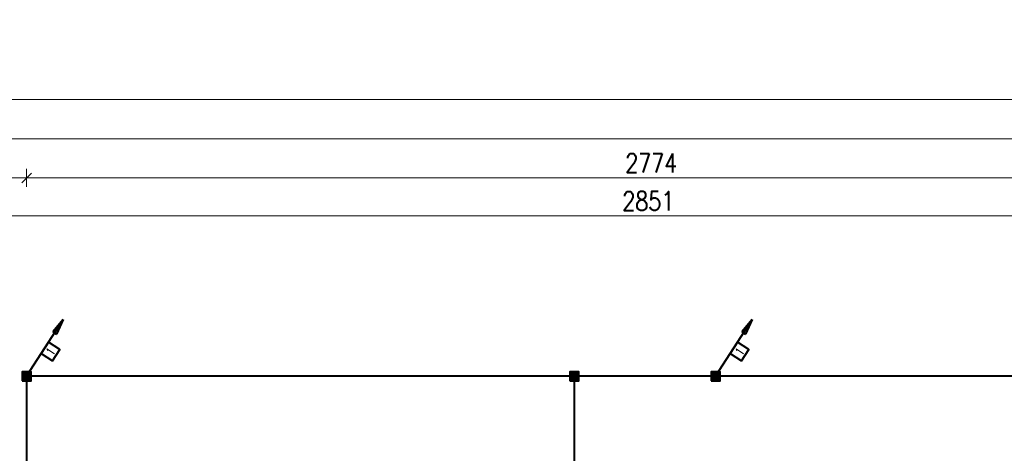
# Model space of a CAD drawing. Header units: millimetres. Extents: x -7955266 to 72030, y -46136 to 9299934.
# Tile 162 of 203: x -5129924 to -5108062, y 6633842 to 6643470. Entities that reach past the tile are written whole.
import ezdxf
from ezdxf.enums import TextEntityAlignment as Align

# ---------------------------------------------------------------- set-up
doc = ezdxf.new("R2010")
doc.units = ezdxf.units.MM
doc.header["$LTSCALE"] = 10
for name, color, linetype, lineweight in [('!XREF', 8, 'Continuous', 5), ('IE_ATRYBUTY_ BLOCK_1', 7, 'Continuous', 25), ('IE_ATRYBUTY_ BLOCK_2', 7, 'Continuous', 18), ('IE_zwody', 140, 'Continuous', 40), ('XREF_E_PRZ24002_rzut dachu$0$0-DACH-ISTN', 8, 'Continuous', 5), ('XREF_E_PRZ24002_rzut dachu$0$DO-HALA-WYMIAR', 8, 'Continuous', 5)]:
    doc.layers.add(name, color=color, linetype=linetype, lineweight=lineweight)
doc.styles.add('ROMANS', font='romans.shx', dxfattribs={"width": 0.8})
doc.styles.add('XREF_E_PRZ24002_rzut dachu$0$CP_ATTR', font='ROMANS.SHX')
doc.styles.add('XREF_E_PRZ24002_rzut dachu$0$ROMANS', font='romans.shx', dxfattribs={"width": 0.8})
doc.dimstyles.new('XREF_E_PRZ24002_rzut dachu$0$STANDARD', dxfattribs={"dimscale": 1.4, "dimtxt": 21, "dimasz": 0.5, "dimexe": 0.2, "dimexo": 0.1, "dimgap": 6, "dimtad": 1, "dimdec": 1, "dimrnd": 0.5, "dimzin": 12, "dimdsep": 46, "dimtxsty": 'XREF_E_PRZ24002_rzut dachu$0$ROMANS', "dimblk1": 'XREF_E_PRZ24002_rzut dachu$0$Q', "dimblk2": 'XREF_E_PRZ24002_rzut dachu$0$Q', "dimsah": 1, "dimcen": 0.5, "dimse1": 1, "dimse2": 1, "dimclrd": 8, "dimclre": 8, "dimclrt": 7, "dimadec": 0, "dimazin": 0, "dimtfac": 1, "dimtdec": 1, "dimtix": 1, "dimtmove": 2, "dimatfit": 3, "dimldrblk": 'XREF_E_PRZ24002_rzut dachu$0$Q', "dimfxl": 1, "dimtolj": 1, "dimtzin": 12, "dimarcsym": 0})

# ---------------------------------------------------------------- blocks, each defined once
blk = doc.blocks.new('XREF_E_PRZ24002_rzut dachu$0$Q')
for p, q in [((10.6, 10.6), (-10.6, -10.6)), ((0, 20), (0, -20))]:
    blk.add_line(p, q)
blk = doc.blocks.new('*D272')
at = {"layer": 'XREF_E_PRZ24002_rzut dachu$0$DO-HALA-WYMIAR', "color": 8, "lineweight": -2, "transparency": 16777216}
blk.add_line((-268482.7, 269001.4), (-276865.7, 269001.4), dxfattribs=at)
at = {"layer": 'XREF_E_PRZ24002_rzut dachu$0$DO-HALA-WYMIAR', "color": 8, "linetype": 'ByBlock', "lineweight": -2, "transparency": 16777216, "rotation": 180}
blk.add_blockref('XREF_E_PRZ24002_rzut dachu$0$Q', (-276866.7, 269001.4), dxfattribs=at)
at = {"layer": 'XREF_E_PRZ24002_rzut dachu$0$DO-HALA-WYMIAR', "color": 8, "linetype": 'ByBlock', "lineweight": -2, "transparency": 16777216}
blk.add_blockref('XREF_E_PRZ24002_rzut dachu$0$Q', (-268481.7, 269001.4), dxfattribs=at)
at = {"layer": 'XREF_E_PRZ24002_rzut dachu$0$DO-HALA-WYMIAR', "color": 7, "transparency": 16777216, "insert": (-272674.2, 269034.4), "char_height": 42, "attachment_point": 5, "style": 'XREF_E_PRZ24002_rzut dachu$0$ROMANS'}
blk.add_mtext('\\A1;8385', dxfattribs=at)
blk = doc.blocks.new('*D273')
at = {"layer": 'XREF_E_PRZ24002_rzut dachu$0$DO-HALA-WYMIAR', "color": 8, "lineweight": -2, "transparency": 16777216}
blk.add_line((-268482.7, 268829.9), (-271331.7, 268829.9), dxfattribs=at)
at = {"layer": 'XREF_E_PRZ24002_rzut dachu$0$DO-HALA-WYMIAR', "color": 8, "linetype": 'ByBlock', "lineweight": -2, "transparency": 16777216, "rotation": 180}
blk.add_blockref('XREF_E_PRZ24002_rzut dachu$0$Q', (-271332.7, 268829.9), dxfattribs=at)
at = {"layer": 'XREF_E_PRZ24002_rzut dachu$0$DO-HALA-WYMIAR', "color": 8, "linetype": 'ByBlock', "lineweight": -2, "transparency": 16777216}
blk.add_blockref('XREF_E_PRZ24002_rzut dachu$0$Q', (-268481.7, 268829.9), dxfattribs=at)
at = {"layer": 'XREF_E_PRZ24002_rzut dachu$0$DO-HALA-WYMIAR', "color": 7, "transparency": 16777216, "insert": (-269907.2, 268862.9), "char_height": 42, "attachment_point": 5, "style": 'XREF_E_PRZ24002_rzut dachu$0$ROMANS'}
blk.add_mtext('\\A1;2851', dxfattribs=at)
blk = doc.blocks.new('*D275')
at = {"layer": 'XREF_E_PRZ24002_rzut dachu$0$DO-HALA-WYMIAR', "color": 8, "lineweight": -2, "transparency": 16777216}
blk.add_line((-268514.7, 268914.3), (-271286.7, 268914.3), dxfattribs=at)
at = {"layer": 'XREF_E_PRZ24002_rzut dachu$0$DO-HALA-WYMIAR', "color": 8, "linetype": 'ByBlock', "lineweight": -2, "transparency": 16777216, "rotation": 180}
blk.add_blockref('XREF_E_PRZ24002_rzut dachu$0$Q', (-271287.7, 268914.3), dxfattribs=at)
at = {"layer": 'XREF_E_PRZ24002_rzut dachu$0$DO-HALA-WYMIAR', "color": 8, "linetype": 'ByBlock', "lineweight": -2, "transparency": 16777216}
blk.add_blockref('XREF_E_PRZ24002_rzut dachu$0$Q', (-268513.7, 268914.3), dxfattribs=at)
at = {"layer": 'XREF_E_PRZ24002_rzut dachu$0$DO-HALA-WYMIAR', "color": 7, "transparency": 16777216, "insert": (-269900.7, 268947.3), "char_height": 42, "attachment_point": 5, "style": 'XREF_E_PRZ24002_rzut dachu$0$ROMANS'}
blk.add_mtext('\\A1;2774', dxfattribs=at)
blk = doc.blocks.new('*D277')
at = {"layer": 'XREF_E_PRZ24002_rzut dachu$0$DO-HALA-WYMIAR', "color": 8, "lineweight": -2, "transparency": 16777216}
blk.add_line((-258174.2, 269088.5), (-276865.7, 269088.5), dxfattribs=at)
at = {"layer": 'XREF_E_PRZ24002_rzut dachu$0$DO-HALA-WYMIAR', "color": 8, "linetype": 'ByBlock', "lineweight": -2, "transparency": 16777216, "rotation": 180}
blk.add_blockref('XREF_E_PRZ24002_rzut dachu$0$Q', (-276866.7, 269088.5), dxfattribs=at)
at = {"layer": 'XREF_E_PRZ24002_rzut dachu$0$DO-HALA-WYMIAR', "color": 8, "linetype": 'ByBlock', "lineweight": -2, "transparency": 16777216}
blk.add_blockref('XREF_E_PRZ24002_rzut dachu$0$Q', (-258173.2, 269088.5), dxfattribs=at)
at = {"layer": 'XREF_E_PRZ24002_rzut dachu$0$DO-HALA-WYMIAR', "color": 7, "transparency": 16777216, "insert": (-267519.9, 269121.5), "char_height": 42, "attachment_point": 5, "style": 'XREF_E_PRZ24002_rzut dachu$0$ROMANS'}
blk.add_mtext('\\A1;18693.5', dxfattribs=at)
blk = doc.blocks.new('*D323')
at = {"layer": 'XREF_E_PRZ24002_rzut dachu$0$DO-HALA-WYMIAR', "color": 8, "lineweight": -2, "transparency": 16777216}
blk.add_line((-271288.7, 268914.3), (-276820.7, 268914.3), dxfattribs=at)
at = {"layer": 'XREF_E_PRZ24002_rzut dachu$0$DO-HALA-WYMIAR', "color": 8, "linetype": 'ByBlock', "lineweight": -2, "transparency": 16777216, "rotation": 180}
blk.add_blockref('XREF_E_PRZ24002_rzut dachu$0$Q', (-276821.7, 268914.3), dxfattribs=at)
at = {"layer": 'XREF_E_PRZ24002_rzut dachu$0$DO-HALA-WYMIAR', "color": 8, "linetype": 'ByBlock', "lineweight": -2, "transparency": 16777216}
blk.add_blockref('XREF_E_PRZ24002_rzut dachu$0$Q', (-271287.7, 268914.3), dxfattribs=at)
at = {"layer": 'XREF_E_PRZ24002_rzut dachu$0$DO-HALA-WYMIAR', "color": 7, "transparency": 16777216, "insert": (-274054.7, 268947.3), "char_height": 42, "attachment_point": 5, "style": 'XREF_E_PRZ24002_rzut dachu$0$ROMANS'}
blk.add_mtext('\\A1;5534', dxfattribs=at)
blk = doc.blocks.new('przewody_odprowadzajace')
h = blk.add_hatch(color=256)
h.dxf.hatch_style = 1
h.paths.add_polyline_path([(581, 987), (621, 962), (814, 1260)])
h.paths.add_polyline_path([(661, 936), (814, 1260), (621, 962)])
for p, q in [((0, 0), (814, 1260)), ((814, 1260), (581, 987)), ((814, 1260), (661, 936)), ((581, 987), (661, 936))]:
    blk.add_line(p, q)
blk.add_lwpolyline([(577, 341), (740, 593), (488, 756), (325, 504)], close=True)
at = {"layer": 'IE_ATRYBUTY_ BLOCK_1', "style": 'ROMANS', "width": 0.7, "flags": 8}
blk.add_attdef('TYP', text='', height=200, rotation=57.1551, dxfattribs=at).set_placement((533, 549), align=Align.MIDDLE_CENTER)
at = {"layer": 'IE_ATRYBUTY_ BLOCK_2', "style": 'ROMANS', "width": 0.6, "flags": 8}
for tag, p in [('OPIS1', (932, 919)), ('OPIS2', (932, 719))]:
    blk.add_attdef(tag, text='', height=150, dxfattribs=at).set_placement(p, align=Align.CENTER)
blk = doc.blocks.new('polaczenie_skrecane')
blk.add_hatch(color=256).paths.add_polyline_path([(-100, -100), (100, -100), (100, 100), (-100, 100)])
for p, q in [((100, -100), (-100, 100)), ((100, 100), (-100, -100))]:
    blk.add_line(p, q)
blk.add_lwpolyline([(-100, -100), (100, -100), (100, 100), (-100, 100)], close=True)
at = {"layer": 'IE_ATRYBUTY_ BLOCK_1', "style": 'ROMANS', "width": 0.7, "flags": 8}
blk.add_attdef('TYP', text='', height=200, dxfattribs=at).set_placement((0, 120), align=Align.CENTER)
at = {"layer": 'IE_ATRYBUTY_ BLOCK_2', "style": 'ROMANS', "width": 0.6, "flags": 8}
for tag, p in [('OPIS1', (0, -274)), ('OPIS2', (0, -474))]:
    blk.add_attdef(tag, text='', height=150, dxfattribs=at).set_placement(p, align=Align.CENTER)
blk = doc.blocks.new('XREF_E_PRZ24002_rzut dachu')
at = {"layer": 'XREF_E_PRZ24002_rzut dachu$0$0-DACH-ISTN', "linetype": 'ByBlock', "style": 'XREF_E_PRZ24002_rzut dachu$0$CP_ATTR', "flags": 9}
for tag, p, height, width in [('NAME', (-279644.05, 267204.19), 0.01, 3.078589), ('PRODUCER', (-279644.05, 267204.19), 0.01, 3.078589), ('PRODUCT-TYPE', (-279644.05, 267204.19), 0.01, 3.078589), ('ARTICLE', (-279644.05, 267204.19), 0.01, 3.078589), ('FLOW', (-279644.05, 267204.19), 0.01, 3.078589), ('OTHER', (-279644.05, 267204.19), 0.01, 3.078589), ('NAME', (-279398.18, 267206.19), 0.01, 2.430116), ('PRODUCER', (-279398.18, 267206.19), 0.01, 2.430116), ('PRODUCT-TYPE', (-279398.18, 267206.19), 0.01, 2.430116), ('ARTICLE', (-279398.18, 267206.19), 0.01, 2.430116), ('FLOW', (-279398.18, 267206.19), 0.01, 2.430116), ('OTHER', (-279398.18, 267206.19), 0.01, 2.430116), ('NAME', (-279880.82, 267079.33), 0.01, 0.520644), ('PRODUCER', (-279880.82, 267079.33), 0.01, 0.520644), ('PRODUCT-TYPE', (-279880.82, 267079.33), 0.01, 0.520644), ('ARTICLE', (-279880.82, 267079.33), 0.01, 0.520644), ('FLOW', (-279880.82, 267079.33), 0.01, 0.520644), ('OTHER', (-279880.82, 267079.33), 0.01, 0.520644), ('NAME', (-279828.75, 267079.33), 0.0001, 1), ('PRODUCER', (-279828.75, 267079.33), 0.0001, 1), ('PRODUCT-TYPE', (-279828.75, 267079.33), 0.0001, 1), ('ARTICLE', (-279828.75, 267079.33), 0.0001, 1), ('FLOW', (-279828.75, 267079.33), 0.0001, 1), ('OTHER', (-279828.75, 267079.33), 0.0001, 1), ('NAME', (-279558.18, 266590.11), 0.0001, 1), ('PRODUCER', (-279558.18, 266590.11), 0.0001, 1), ('PRODUCT-TYPE', (-279558.18, 266590.11), 0.0001, 1), ('ARTICLE', (-279558.18, 266590.11), 0.0001, 1), ('FLOW', (-279558.18, 266590.11), 0.0001, 1), ('OTHER', (-279558.18, 266590.11), 0.0001, 1), ('NAME', (-280739.27, 251288.91), 0.0001, 1), ('PRODUCER', (-280739.27, 251288.91), 0.0001, 1), ('PRODUCT-TYPE', (-280739.27, 251288.91), 0.0001, 1), ('ARTICLE', (-280739.27, 251288.91), 0.0001, 1), ('FLOW', (-280739.27, 251288.91), 0.0001, 1), ('OTHER', (-280739.27, 251288.91), 0.0001, 1), ('NAME', (-280605.65, 251288.91), 0.0001, 1), ('PRODUCER', (-280605.65, 251288.91), 0.0001, 1), ('PRODUCT-TYPE', (-280605.65, 251288.91), 0.0001, 1), ('ARTICLE', (-280605.65, 251288.91), 0.0001, 1), ('FLOW', (-280605.65, 251288.91), 0.0001, 1), ('OTHER', (-280605.65, 251288.91), 0.0001, 1), ('NAME', (-279957.38, 251288.91), 0.0001, 1), ('PRODUCER', (-279957.38, 251288.91), 0.0001, 1), ('PRODUCT-TYPE', (-279957.38, 251288.91), 0.0001, 1), ('ARTICLE', (-279957.38, 251288.91), 0.0001, 1), ('FLOW', (-279957.38, 251288.91), 0.0001, 1), ('OTHER', (-279957.38, 251288.91), 0.0001, 1)]:
    blk.add_attdef(tag, p, '', height=height, dxfattribs=dict(at, width=width))
for tag, p, height, rotation, width in [('PRODUCT-TYPE', (-279196.19, 267204.19), 0.0001, 180, 1), ('NAME', (-279196.19, 267204.19), 0.0001, 180, 1), ('PRODUCER', (-279196.19, 267204.19), 0.0001, 180, 1), ('ARTICLE', (-279196.19, 267204.19), 0.0001, 180, 1), ('FLOW', (-279196.19, 267204.19), 0.0001, 180, 1), ('OTHER', (-279196.19, 267204.19), 0.0001, 180, 1), ('PRODUCT-TYPE', (-279109.07, 267204.19), 0.015, 180, 0.580797), ('PRODUCER', (-279109.07, 267204.19), 0.015, 180, 0.580797), ('ARTICLE', (-279109.07, 267204.19), 0.015, 180, 0.580797), ('NAME', (-279109.07, 267204.19), 0.015, 180, 0.580797), ('FLOW', (-279109.07, 267204.19), 0.015, 180, 0.580797), ('OTHER', (-279109.07, 267204.19), 0.015, 180, 0.580797), ('NAME', (-279015.17, 267206.19), 0.0001, 180, 1), ('PRODUCER', (-279015.17, 267206.19), 0.0001, 180, 1), ('PRODUCT-TYPE', (-279015.17, 267206.19), 0.0001, 180, 1), ('ARTICLE', (-279015.17, 267206.19), 0.0001, 180, 1), ('FLOW', (-279015.17, 267206.19), 0.0001, 180, 1), ('OTHER', (-279015.17, 267206.19), 0.0001, 180, 1), ('PRODUCT-TYPE', (-278926.22, 267206.19), 0.015, 180, 0.592965), ('PRODUCER', (-278926.22, 267206.19), 0.015, 180, 0.592965), ('ARTICLE', (-278926.22, 267206.19), 0.015, 180, 0.592965), ('NAME', (-278926.22, 267206.19), 0.015, 180, 0.592965), ('FLOW', (-278926.22, 267206.19), 0.015, 180, 0.592965), ('OTHER', (-278926.22, 267206.19), 0.015, 180, 0.592965), ('NAME', (-281440.06, 251297.51), 0.0001, 135, 1), ('PRODUCER', (-281440.06, 251297.51), 0.0001, 135, 1), ('PRODUCT-TYPE', (-281440.06, 251297.51), 0.0001, 135, 1), ('ARTICLE', (-281440.06, 251297.51), 0.0001, 135, 1), ('FLOW', (-281440.06, 251297.51), 0.0001, 135, 1), ('OTHER', (-281440.06, 251297.51), 0.0001, 135, 1), ('NAME', (-281343.26, 251313.16), 0.0001, 180, 1), ('PRODUCER', (-281343.26, 251313.16), 0.0001, 180, 1), ('PRODUCT-TYPE', (-281343.26, 251313.16), 0.0001, 180, 1), ('ARTICLE', (-281343.26, 251313.16), 0.0001, 180, 1), ('FLOW', (-281343.26, 251313.16), 0.0001, 180, 1), ('OTHER', (-281343.26, 251313.16), 0.0001, 180, 1), ('NAME', (-281127.88, 251288.91), 0.0001, 180, 1), ('PRODUCER', (-281127.88, 251288.91), 0.0001, 180, 1), ('PRODUCT-TYPE', (-281127.88, 251288.91), 0.0001, 180, 1), ('ARTICLE', (-281127.88, 251288.91), 0.0001, 180, 1), ('FLOW', (-281127.88, 251288.91), 0.0001, 180, 1), ('OTHER', (-281127.88, 251288.91), 0.0001, 180, 1), ('NAME', (-281411.29, 251268.73), 0.0001, 315, 1), ('PRODUCER', (-281411.29, 251268.73), 0.0001, 315, 1), ('PRODUCT-TYPE', (-281411.29, 251268.73), 0.0001, 315, 1), ('ARTICLE', (-281411.29, 251268.73), 0.0001, 315, 1), ('FLOW', (-281411.29, 251268.73), 0.0001, 315, 1), ('OTHER', (-281411.29, 251268.73), 0.0001, 315, 1)]:
    blk.add_attdef(tag, p, '', height=height, rotation=rotation, dxfattribs=dict(at, width=width))
at = {"layer": 'XREF_E_PRZ24002_rzut dachu$0$0-DACH-ISTN', "linetype": 'ByBlock', "style": 'XREF_E_PRZ24002_rzut dachu$0$CP_ATTR', "text_generation_flag": 4, "width": 1, "flags": 9}
for tag, p, rotation in [('NAME', (-279463.18, 267141.19), 90), ('PRODUCER', (-279463.18, 267141.19), 90), ('PRODUCT-TYPE', (-279463.18, 267141.19), 90), ('ARTICLE', (-279463.18, 267141.19), 90), ('FLOW', (-279463.18, 267141.19), 90), ('OTHER', (-279463.18, 267141.19), 90), ('NAME', (-281127.88, 251288.91), 180), ('PRODUCER', (-281127.88, 251288.91), 180), ('PRODUCT-TYPE', (-281127.88, 251288.91), 180), ('ARTICLE', (-281127.88, 251288.91), 180), ('FLOW', (-281127.88, 251288.91), 180), ('OTHER', (-281127.88, 251288.91), 180)]:
    blk.add_attdef(tag, p, '', height=0.0001, rotation=rotation, dxfattribs=at)
at = {"layer": 'XREF_E_PRZ24002_rzut dachu$0$0-DACH-ISTN', "linetype": 'ByBlock', "style": 'XREF_E_PRZ24002_rzut dachu$0$CP_ATTR', "flags": 9}
for tag, p, height, rotation in [('PRODUCT-TYPE', (-279586.68, 266526.19), 0.0025, 180), ('PRODUCER', (-279586.68, 266526.19), 0.0025, 180), ('ARTICLE', (-279586.68, 266526.19), 0.0025, 180), ('NAME', (-279586.68, 266526.19), 0.0025, 180), ('FLOW', (-279586.68, 266526.19), 0.0025, 180), ('OTHER', (-279586.68, 266526.19), 0.0025, 180), ('NAME', (-281440.06, 251297.51), 0.0001, 315), ('PRODUCER', (-281440.06, 251297.51), 0.0001, 315), ('PRODUCT-TYPE', (-281440.06, 251297.51), 0.0001, 315), ('ARTICLE', (-281440.06, 251297.51), 0.0001, 315), ('FLOW', (-281440.06, 251297.51), 0.0001, 315), ('OTHER', (-281440.06, 251297.51), 0.0001, 315), ('NAME', (-281117.1, 251288.91), 0.0001, 180), ('PRODUCER', (-281117.1, 251288.91), 0.0001, 180), ('PRODUCT-TYPE', (-281117.1, 251288.91), 0.0001, 180), ('ARTICLE', (-281117.1, 251288.91), 0.0001, 180), ('FLOW', (-281117.1, 251288.91), 0.0001, 180), ('OTHER', (-281117.1, 251288.91), 0.0001, 180), ('NAME', (-280739.27, 251288.91), 0.0001, 180), ('PRODUCER', (-280739.27, 251288.91), 0.0001, 180), ('PRODUCT-TYPE', (-280739.27, 251288.91), 0.0001, 180), ('ARTICLE', (-280739.27, 251288.91), 0.0001, 180), ('FLOW', (-280739.27, 251288.91), 0.0001, 180), ('OTHER', (-280739.27, 251288.91), 0.0001, 180), ('NAME', (-279957.38, 251288.91), 0.0001, 180), ('PRODUCER', (-279957.38, 251288.91), 0.0001, 180), ('PRODUCT-TYPE', (-279957.38, 251288.91), 0.0001, 180), ('ARTICLE', (-279957.38, 251288.91), 0.0001, 180), ('FLOW', (-279957.38, 251288.91), 0.0001, 180), ('OTHER', (-279957.38, 251288.91), 0.0001, 180)]:
    blk.add_attdef(tag, p, '', height=height, rotation=rotation, dxfattribs=at)
at = {"layer": 'XREF_E_PRZ24002_rzut dachu$0$0-DACH-ISTN', "linetype": 'ByBlock', "style": 'XREF_E_PRZ24002_rzut dachu$0$CP_ATTR'}
for tag, p, height, flags in [('GROUP', (-281520.03, 251451.25), 0.00005, 1), ('NUMBER', (-281520.03, 251451.25), 0.00005, 1), ('PRODUCER', (-281520.03, 251451.25), 0.00005, 1), ('ARTICLE', (-281520.03, 251451.25), 0.00005, 1), ('PRODUCT-TYPE', (-281520.03, 251451.25), 0.00005, 1), ('ORDER-NO', (-281520.03, 251451.25), 0.00005, 1), ('CHARACTER', (-281520.03, 251451.25), 0.00005, 1), ('DN', (-281520.03, 251451.25), 0.00005, 1), ('NAME', (-281520.03, 251451.25), 0.00005, 1), ('TEMPERATURE', (-281520.03, 251451.25), 0.00005, 1), ('FLOW', (-281520.03, 251451.25), 0.00005, 1), ('POWER', (-281520.03, 251451.25), 0.00005, 1), ('VOLTAGE', (-281520.03, 251451.25), 0.00005, 1), ('WEIGHT', (-281520.03, 251451.25), 0.00005, 1), ('PN', (-281520.03, 251451.25), 0.00005, 1), ('H', (-281520.03, 251451.25), 0.00005, 1), ('VAL', (-281520.03, 251451.25), 0.00005, 1), ('NAME', (-281343.26, 251313.16), 0.0001, 9), ('PRODUCER', (-281343.26, 251313.16), 0.0001, 9), ('PRODUCT-TYPE', (-281343.26, 251313.16), 0.0001, 9), ('ARTICLE', (-281343.26, 251313.16), 0.0001, 9), ('FLOW', (-281343.26, 251313.16), 0.0001, 9), ('OTHER', (-281343.26, 251313.16), 0.0001, 9), ('NAME', (-281127.88, 251288.91), 0.0001, 9), ('PRODUCER', (-281127.88, 251288.91), 0.0001, 9), ('PRODUCT-TYPE', (-281127.88, 251288.91), 0.0001, 9), ('ARTICLE', (-281127.88, 251288.91), 0.0001, 9), ('FLOW', (-281127.88, 251288.91), 0.0001, 9), ('OTHER', (-281127.88, 251288.91), 0.0001, 9), ('NAME', (-280750.05, 251288.91), 0.0001, 9), ('PRODUCER', (-280750.05, 251288.91), 0.0001, 9), ('PRODUCT-TYPE', (-280750.05, 251288.91), 0.0001, 9), ('ARTICLE', (-280750.05, 251288.91), 0.0001, 9), ('FLOW', (-280750.05, 251288.91), 0.0001, 9), ('OTHER', (-280750.05, 251288.91), 0.0001, 9), ('NAME', (-280647.27, 251288.91), 0.0001, 9), ('PRODUCER', (-280647.27, 251288.91), 0.0001, 9), ('PRODUCT-TYPE', (-280647.27, 251288.91), 0.0001, 9), ('ARTICLE', (-280647.27, 251288.91), 0.0001, 9), ('FLOW', (-280647.27, 251288.91), 0.0001, 9), ('OTHER', (-280647.27, 251288.91), 0.0001, 9), ('NAME', (-281393.61, 251261.41), 0.0001, 9), ('PRODUCER', (-281393.61, 251261.41), 0.0001, 9), ('PRODUCT-TYPE', (-281393.61, 251261.41), 0.0001, 9), ('ARTICLE', (-281393.61, 251261.41), 0.0001, 9), ('FLOW', (-281393.61, 251261.41), 0.0001, 9), ('OTHER', (-281393.61, 251261.41), 0.0001, 9), ('GROUP', (-281345.5, 250753.98), 0.00005, 1), ('NUMBER', (-281345.5, 250753.98), 0.00005, 1), ('PRODUCER', (-281345.5, 250753.98), 0.00005, 1), ('ARTICLE', (-281345.5, 250753.98), 0.00005, 1), ('PRODUCT-TYPE', (-281345.5, 250753.98), 0.00005, 1), ('ORDER-NO', (-281345.5, 250753.98), 0.00005, 1), ('CHARACTER', (-281345.5, 250753.98), 0.00005, 1), ('DN', (-281345.5, 250753.98), 0.00005, 1), ('NAME', (-281345.5, 250753.98), 0.00005, 1), ('TEMPERATURE', (-281345.5, 250753.98), 0.00005, 1), ('FLOW', (-281345.5, 250753.98), 0.00005, 1), ('POWER', (-281345.5, 250753.98), 0.00005, 1), ('VOLTAGE', (-281345.5, 250753.98), 0.00005, 1), ('WEIGHT', (-281345.5, 250753.98), 0.00005, 1), ('PN', (-281345.5, 250753.98), 0.00005, 1), ('H', (-281345.5, 250753.98), 0.00005, 1), ('VAL', (-281345.5, 250753.98), 0.00005, 1)]:
    blk.add_attdef(tag, p, '', height=height, dxfattribs=dict(at, flags=flags))
at = {"layer": 'XREF_E_PRZ24002_rzut dachu$0$0-DACH-ISTN', "linetype": 'ByBlock', "style": 'XREF_E_PRZ24002_rzut dachu$0$CP_ATTR', "text_generation_flag": 4, "width": 1, "flags": 9}
for tag in ['NAME', 'PRODUCER', 'PRODUCT-TYPE', 'ARTICLE', 'FLOW', 'OTHER']:
    blk.add_attdef(tag, (-280739.27, 251288.91), '', height=0.0001, dxfattribs=at)
at = {"layer": 'XREF_E_PRZ24002_rzut dachu$0$0-DACH-ISTN', "linetype": 'ByBlock', "style": 'XREF_E_PRZ24002_rzut dachu$0$CP_ATTR', "flags": 9}
for tag, p in [('GROUP', (-280584.33, 251288.18)), ('ARTICLE', (-280584.33, 251288.17)), ('PRODUCT-TYPE', (-280584.33, 251288.17)), ('ORDER-NO', (-280584.33, 251288.16)), ('PRODUCER', (-280584.33, 251288.16)), ('NAME', (-280584.32, 251288.18)), ('NUMBER', (-280584.33, 251288.18)), ('TEMPERATURE', (-280584.31, 251288.18)), ('FLOW', (-280584.31, 251288.18)), ('CHARACTER', (-280584.31, 251288.17)), ('POWER', (-280584.31, 251288.16)), ('VOLTAGE', (-280584.31, 251288.16)), ('PN', (-280584.3, 251288.18)), ('OTHER', (-280584.3, 251288.18)), ('DN', (-280584.3, 251288.17))]:
    blk.add_attdef(tag, text='', height=0.002, dxfattribs=at).set_placement(p, align=Align.MIDDLE_LEFT)
at = {"layer": 'XREF_E_PRZ24002_rzut dachu$0$0-DACH-ISTN', "linetype": 'ByBlock', "style": 'XREF_E_PRZ24002_rzut dachu$0$CP_ATTR', "width": 1, "flags": 9}
for tag, height, p in [('GROUP', 0.00158, (-279928.78, 251288.33)), ('ARTICLE', 0.00158, (-279928.78, 251288.33)), ('PRODUCT-TYPE', 0.00158, (-279928.78, 251288.33)), ('ORDER-NO', 0.00157, (-279928.78, 251288.32)), ('PRODUCER', 0.00158, (-279928.78, 251288.32)), ('NAME', 0.00158, (-279928.77, 251288.34)), ('NUMBER', 0.00158, (-279928.78, 251288.34)), ('TEMPERATURE', 0.00158, (-279928.77, 251288.34)), ('OTHER', 0.00158, (-279928.76, 251288.34)), ('CHARACTER', 0.00158, (-279928.76, 251288.33)), ('FLOW', 0.00158, (-279928.76, 251288.33)), ('POWER', 0.00158, (-279928.76, 251288.32)), ('VOLTAGE', 0.00158, (-279928.76, 251288.32)), ('DN', 0.00158, (-279928.75, 251288.33)), ('PN', 0.00158, (-279928.75, 251288.33))]:
    blk.add_attdef(tag, text='', height=height, dxfattribs=at).set_placement(p, align=Align.MIDDLE_LEFT)
at = {"layer": 'XREF_E_PRZ24002_rzut dachu$0$DO-HALA-WYMIAR'}
for base, p1, p2, picture, middle in [((-276866.68, 269088.51), (-258173.18, 268549.64, 0), (-276866.68, 267647.25, 0), '*D277', (-267519.93, 269121.51)), ((-276866.68, 269001.42), (-268481.68, 268736.7, 0), (-276866.68, 267647.25, 0), '*D272', (-272674.18, 269034.42)), ((-276821.68, 268914.33), (-271287.68, 268894.33), (-276821.68, 268894.33), '*D323', (-274054.68, 268947.33)), ((-271287.68, 268914.33), (-268513.68, 268894.33, 0), (-271287.68, 268894.33, 0), '*D275', (-269900.68, 268947.33)), ((-271332.68, 268829.91), (-268481.68, 268654.64, 0), (-271332.68, 268508.33, 0), '*D273', (-269907.18, 268862.91))]:
    dim = blk.add_linear_dim(base=base, p1=p1, p2=p2, dimstyle='XREF_E_PRZ24002_rzut dachu$0$STANDARD', override={"dimscale": 2}, dxfattribs=at)
    dim.commit()
    dim.dimension.update_dxf_attribs({"geometry": picture, "text_midpoint": middle})

msp = doc.modelspace()

# ---------------------------------------------------------------- linework, layer by layer
at = {"layer": 'IE_zwody'}
msp.add_line((-5117606, 6631158, 0), (-5117606, 6635554), dxfattribs=at)
msp.add_lwpolyline([(-5102111, 6635554), (-5129771, 6635554), (-5129771, 6626917), (-5185311, 6626917), (-5185311, 6613468)], dxfattribs=at)

# ---------------------------------------------------------------- block references
at = {"layer": '!XREF', "xscale": 10, "yscale": 10, "zscale": 10}
msp.add_blockref('XREF_E_PRZ24002_rzut dachu', (-2416894, 3950814, 0), dxfattribs=at)
at = {"layer": 'IE_zwody'}
ref = msp.add_blockref('przewody_odprowadzajace', (-5129771, 6635554), dxfattribs=dict(at, zscale=0.5))
ref.add_attrib('TYP', '1', dxfattribs={"layer": 'IE_ATRYBUTY_ BLOCK_1', "height": 200, "rotation": 57.1551, "style": 'ROMANS', "width": 0.7}).set_placement((-5129238, 6636103), align=Align.MIDDLE_CENTER)
ref = msp.add_blockref('przewody_odprowadzajace', (-5114471, 6635554), dxfattribs=dict(at, zscale=0.5))
ref.add_attrib('TYP', '1', dxfattribs={"layer": 'IE_ATRYBUTY_ BLOCK_1', "height": 200, "rotation": 57.1551, "style": 'ROMANS', "width": 0.7}).set_placement((-5113938, 6636103), align=Align.MIDDLE_CENTER)
at = {"layer": 'IE_zwody', "linetype": 'Continuous', "ltscale": 20}
for p in [(-5129771, 6635554), (-5117606, 6635554), (-5114471, 6635554)]:
    msp.add_blockref('polaczenie_skrecane', p, dxfattribs=at)

doc.saveas('drawing.dxf')
